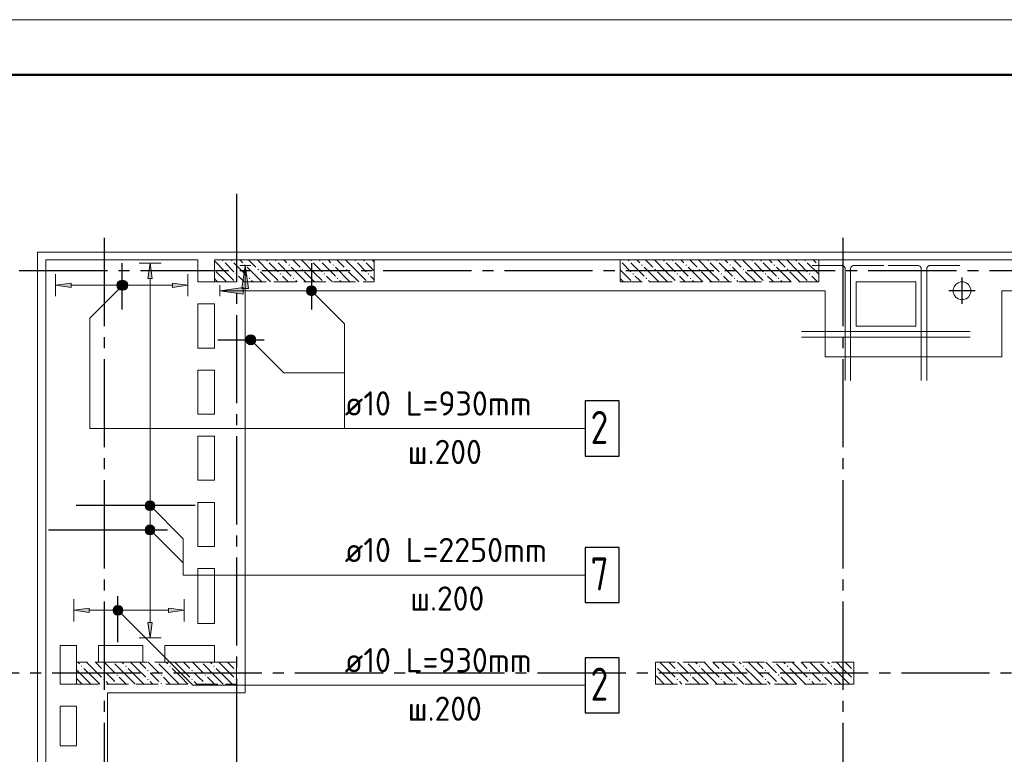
# Model space of a CAD drawing. Header units: millimetres. Extents: x 0 to 43617, y 0 to 59400.
# Tile 20 of 24: x 7158 to 16087, y 52733 to 59400. Entities that reach past the tile are written whole.
import ezdxf

# ---------------------------------------------------------------- set-up
doc = ezdxf.new("R2010")
doc.units = ezdxf.units.MM
doc.linetypes.add('______2', pattern=[270, 200, -70])
doc.linetypes.add('______5', pattern=[1100, 800, -100, 100, -100])
for name, color, linetype, lineweight in [('Standard', 7, 'Continuous', 25), ('ЖБ Перекрытие верхний уровень', 7, 'Continuous', 35), ('ЖБ Пилон', 7, 'Continuous', 35), ('Обрамление проемов стержнями', 7, 'Continuous', 25), ('Оси', 40, '______5', 18), ('Позиционная метка линия выноска', 7, 'Continuous', 13), ('Позиционная метка номер позиции', 7, 'Continuous', 13)]:
    doc.layers.add(name, color=color, linetype=linetype, lineweight=lineweight)
doc.layers.add('Обрамление П-обр. равн.', color=7, linetype='Continuous', lineweight=25, true_color=0x5f1e0f)
doc.styles.add('ISOCPEUR', font='txt')

msp = doc.modelspace()

# ---------------------------------------------------------------- hatches: boundary and pattern name
at = {"layer": 'ЖБ Пилон', "linetype": 'Continuous', "lineweight": 18, "transparency": 33554687}
for points in [[(8994.5, 57213.1), (9001, 57219.6), (9007.5, 57213.1), (9001, 57206.6)], [(9074.5, 57213.1), (9081, 57219.6), (9087.5, 57213.1), (9081, 57206.6)], [(9194.5, 57173.1), (9201, 57179.6), (9207.5, 57173.1), (9201, 57166.6)], [(9394.5, 57213.1), (9401, 57219.6), (9407.5, 57213.1), (9401, 57206.6)], [(9474.5, 57213.1), (9481, 57219.6), (9487.5, 57213.1), (9481, 57206.6)], [(9594.5, 57173.1), (9601, 57179.6), (9607.5, 57173.1), (9601, 57166.6)], [(9794.5, 57213.1), (9801, 57219.6), (9807.5, 57213.1), (9801, 57206.6)], [(9874.5, 57213.1), (9881, 57219.6), (9887.5, 57213.1), (9881, 57206.6)], [(9994.5, 57173.1), (10001, 57179.6), (10007.5, 57173.1), (10001, 57166.6)], [(10194.5, 57213.1), (10201, 57219.6), (10207.5, 57213.1), (10201, 57206.6)], [(10274.5, 57213.1), (10281, 57219.6), (10287.5, 57213.1), (10281, 57206.6)], [(12604, 57216.6), (12607.5, 57213.1), (12604, 57209.7)], [(12674.5, 57213.1), (12681, 57219.6), (12687.5, 57213.1), (12681, 57206.6)], [(12794.5, 57173.1), (12801, 57179.6), (12807.5, 57173.1), (12801, 57166.6)], [(12994.5, 57213.1), (13001, 57219.6), (13007.5, 57213.1), (13001, 57206.6)], [(13074.5, 57213.1), (13081, 57219.6), (13087.5, 57213.1), (13081, 57206.6)], [(13194.5, 57173.1), (13201, 57179.6), (13207.5, 57173.1), (13201, 57166.6)], [(13394.5, 57213.1), (13401, 57219.6), (13407.5, 57213.1), (13401, 57206.6)], [(13474.5, 57213.1), (13481, 57219.6), (13487.5, 57213.1), (13481, 57206.6)], [(13594.5, 57173.1), (13601, 57179.6), (13607.5, 57173.1), (13601, 57166.6)], [(13794.5, 57213.1), (13801, 57219.6), (13807.5, 57213.1), (13801, 57206.6)], [(13874.5, 57213.1), (13881, 57219.6), (13887.5, 57213.1), (13881, 57206.6)], [(13994.5, 57173.1), (14001, 57179.6), (14007.5, 57173.1), (14001, 57166.6)], [(14194.5, 57213.1), (14201, 57219.6), (14207.5, 57213.1), (14201, 57206.6)], [(14274.5, 57213.1), (14281, 57219.6), (14287.5, 57213.1), (14281, 57206.6)], [(14394.5, 57173.1), (14401, 57179.6), (14404, 57176.6), (14404, 57169.7), (14401, 57166.6)], [(8924, 57136.6), (8927.5, 57133.1), (8924, 57129.7)], [(9114.5, 57093.1), (9121, 57099.6), (9127.5, 57093.1), (9121, 57086.6)], [(9234.5, 57053.1), (9241, 57059.6), (9247.4, 57053.1), (9241, 57046.6)], [(9314.5, 57133.1), (9321, 57139.6), (9327.5, 57133.1), (9321, 57126.6)], [(9514.5, 57093.1), (9521, 57099.6), (9527.5, 57093.1), (9521, 57086.6)], [(9634.5, 57053.1), (9641, 57059.6), (9647.4, 57053.1), (9641, 57046.6)], [(9714.5, 57133.1), (9721, 57139.6), (9727.5, 57133.1), (9721, 57126.6)], [(9914.5, 57093.1), (9921, 57099.6), (9927.5, 57093.1), (9921, 57086.6)], [(10034.5, 57053.1), (10041, 57059.6), (10047.4, 57053.1), (10041, 57046.6)], [(10114.5, 57133.1), (10121, 57139.6), (10127.5, 57133.1), (10121, 57126.6)], [(10314.5, 57093.1), (10321, 57099.6), (10327.5, 57093.1), (10321, 57086.6)], [(12714.5, 57093.1), (12721, 57099.6), (12727.5, 57093.1), (12721, 57086.6)], [(12834.5, 57053.1), (12841, 57059.6), (12847.4, 57053.1), (12841, 57046.6)], [(12914.5, 57133.1), (12921, 57139.6), (12927.5, 57133.1), (12921, 57126.6)], [(13114.5, 57093.1), (13121, 57099.6), (13127.5, 57093.1), (13121, 57086.6)], [(13234.5, 57053.1), (13241, 57059.6), (13247.4, 57053.1), (13241, 57046.6)], [(13314.5, 57133.1), (13321, 57139.6), (13327.5, 57133.1), (13321, 57126.6)], [(13514.5, 57093.1), (13521, 57099.6), (13527.5, 57093.1), (13521, 57086.6)], [(13634.5, 57053.1), (13641, 57059.6), (13647.4, 57053.1), (13641, 57046.6)], [(13714.5, 57133.1), (13721, 57139.6), (13727.5, 57133.1), (13721, 57126.6)], [(13914.5, 57093.1), (13921, 57099.6), (13927.5, 57093.1), (13921, 57086.6)], [(14034.5, 57053.1), (14041, 57059.6), (14047.4, 57053.1), (14041, 57046.6)], [(14114.5, 57133.1), (14121, 57139.6), (14127.5, 57133.1), (14121, 57126.6)], [(14314.5, 57093.1), (14321, 57099.6), (14327.5, 57093.1), (14321, 57086.6)], [(7714.5, 53533.1), (7721, 53539.6), (7727.5, 53533.1), (7721, 53526.6)], [(7914.5, 53493.1), (7921, 53499.6), (7927.5, 53493.1), (7921, 53486.6)], [(8004.3, 53570), (8001, 53566.6), (7997.6, 53570)], [(8114.5, 53533.1), (8121, 53539.6), (8127.5, 53533.1), (8121, 53526.6)], [(8314.5, 53493.1), (8321, 53499.6), (8327.5, 53493.1), (8321, 53486.6)], [(8404.3, 53570), (8401, 53566.6), (8397.6, 53570)], [(8514.5, 53533.1), (8521, 53539.6), (8527.5, 53533.1), (8521, 53526.6)], [(8714.5, 53493.1), (8721, 53499.6), (8727.5, 53493.1), (8721, 53486.6)], [(8804.3, 53570), (8801, 53566.6), (8797.6, 53570)], [(8914.5, 53533.1), (8921, 53539.6), (8927.5, 53533.1), (8921, 53526.6)], [(9114.5, 53493.1), (9121, 53499.6), (9124, 53496.6), (9124, 53489.7), (9121, 53486.6)], [(12924, 53536.6), (12927.5, 53533.1), (12924, 53529.7)], [(13114.5, 53493.1), (13121, 53499.6), (13127.5, 53493.1), (13121, 53486.6)], [(13204.3, 53570), (13201, 53566.6), (13197.6, 53570)], [(13314.5, 53533.1), (13321, 53539.6), (13327.5, 53533.1), (13321, 53526.6)], [(13514.5, 53493.1), (13521, 53499.6), (13527.5, 53493.1), (13521, 53486.6)], [(13604.3, 53570), (13601, 53566.6), (13597.6, 53570)], [(13714.5, 53533.1), (13721, 53539.6), (13727.5, 53533.1), (13721, 53526.6)], [(13914.5, 53493.1), (13921, 53499.6), (13927.5, 53493.1), (13921, 53486.6)], [(14004.3, 53570), (14001, 53566.6), (13997.6, 53570)], [(14114.5, 53533.1), (14121, 53539.6), (14127.5, 53533.1), (14121, 53526.6)], [(14314.5, 53493.1), (14321, 53499.6), (14327.5, 53493.1), (14321, 53486.6)], [(14404.3, 53570), (14401, 53566.6), (14397.6, 53570)], [(14514.5, 53533.1), (14521, 53539.6), (14527.5, 53533.1), (14521, 53526.6)], [(14714.5, 53493.1), (14721, 53499.6), (14724, 53496.6), (14724, 53489.7), (14721, 53486.6)], [(7914.5, 53413.1), (7921, 53419.6), (7927.5, 53413.1), (7921, 53406.6)], [(8034.5, 53453.1), (8041, 53459.6), (8047.4, 53453.1), (8041, 53446.6)], [(8314.5, 53413.1), (8321, 53419.6), (8327.5, 53413.1), (8321, 53406.6)], [(8434.5, 53453.1), (8441, 53459.6), (8447.4, 53453.1), (8441, 53446.6)], [(8714.5, 53413.1), (8721, 53419.6), (8727.5, 53413.1), (8721, 53406.6)], [(8834.5, 53453.1), (8841, 53459.6), (8847.4, 53453.1), (8841, 53446.6)], [(9114.5, 53413.1), (9121, 53419.6), (9124, 53416.6), (9124, 53409.7), (9121, 53406.6)], [(13114.5, 53413.1), (13121, 53419.6), (13127.5, 53413.1), (13121, 53406.6)], [(13234.5, 53453.1), (13241, 53459.6), (13247.4, 53453.1), (13241, 53446.6)], [(13514.5, 53413.1), (13521, 53419.6), (13527.5, 53413.1), (13521, 53406.6)], [(13634.5, 53453.1), (13641, 53459.6), (13647.4, 53453.1), (13641, 53446.6)], [(13914.5, 53413.1), (13921, 53419.6), (13927.5, 53413.1), (13921, 53406.6)], [(14034.5, 53453.1), (14041, 53459.6), (14047.4, 53453.1), (14041, 53446.6)], [(14314.5, 53413.1), (14321, 53419.6), (14327.5, 53413.1), (14321, 53406.6)], [(14434.5, 53453.1), (14441, 53459.6), (14447.4, 53453.1), (14441, 53446.6)], [(14714.5, 53413.1), (14721, 53419.6), (14724, 53416.6), (14724, 53409.7), (14721, 53406.6)], [(8034.5, 53373.1), (8041, 53379.6), (8047.4, 53373.1), (8044.3, 53370), (8037.6, 53370)], [(8434.5, 53373.1), (8441, 53379.6), (8447.4, 53373.1), (8444.3, 53370), (8437.6, 53370)], [(8834.5, 53373.1), (8841, 53379.6), (8847.4, 53373.1), (8844.3, 53370), (8837.6, 53370)], [(13234.5, 53373.1), (13241, 53379.6), (13247.4, 53373.1), (13244.3, 53370), (13237.6, 53370)], [(13634.5, 53373.1), (13641, 53379.6), (13647.4, 53373.1), (13644.3, 53370), (13637.6, 53370)], [(14034.5, 53373.1), (14041, 53379.6), (14047.4, 53373.1), (14044.3, 53370), (14037.6, 53370)], [(14434.5, 53373.1), (14441, 53379.6), (14447.4, 53373.1), (14444.3, 53370), (14437.6, 53370)]]:
    msp.add_hatch(color=7, dxfattribs=at).paths.add_polyline_path(points, flags=16)
at = {"layer": 'Обрамление П-обр. равн.', "linetype": 'Continuous', "lineweight": 13, "transparency": 33554687}
for points in [[(8360.1, 57050), (8340.1, 57190), (8320, 57050)], [(8045.3, 56967.5), (8045.3, 57012.5), (8039, 56990)], [(8045.3, 57012.5), (8061.5, 56951.3), (8061.5, 57028.7)], [(8045.3, 57012.5), (8045.3, 56967.5), (8061.5, 56951.3)], [(8061.5, 57028.7), (8084, 56945), (8084, 57035)], [(8061.5, 57028.7), (8061.5, 56951.3), (8084, 56945)], [(8084, 57035), (8084, 56945), (8106.5, 56951.3)], [(8084, 57035), (8106.5, 56951.3), (8106.5, 57028.7)], [(8106.5, 57028.7), (8106.5, 56951.3), (8122.7, 56967.5)], [(8106.5, 57028.7), (8122.7, 56967.5), (8122.7, 57012.5)], [(8122.7, 57012.5), (8122.7, 56967.5), (8129, 56990)], [(8544, 56970), (8684, 56990), (8544, 57010)], [(8295.1, 54990), (8385.1, 54990), (8378.7, 55012.5)], [(8295.1, 54990), (8378.7, 55012.5), (8301.3, 55012.5)], [(8301.3, 55012.5), (8378.7, 55012.5), (8362.6, 55028.7)], [(8301.3, 55012.5), (8362.6, 55028.7), (8317.6, 55028.7)], [(8317.6, 55028.7), (8362.6, 55028.7), (8340.1, 55035)], [(8301.3, 54967.5), (8385.1, 54990), (8295.1, 54990)], [(8301.3, 54967.5), (8378.7, 54967.5), (8385.1, 54990)], [(8317.6, 54951.3), (8378.7, 54967.5), (8301.3, 54967.5)], [(8317.6, 54951.3), (8362.6, 54951.3), (8378.7, 54967.5)], [(8362.6, 54951.3), (8317.6, 54951.3), (8340.1, 54945)], [(8010.3, 54017.5), (8010.3, 54062.5), (8004, 54040)], [(8010.3, 54062.5), (8026.5, 54001.3), (8026.5, 54078.7)], [(8010.3, 54062.5), (8010.3, 54017.5), (8026.5, 54001.3)], [(8026.5, 54078.7), (8049, 53995), (8049, 54085)], [(8026.5, 54078.7), (8026.5, 54001.3), (8049, 53995)], [(8049, 54085), (8049, 53995), (8071.5, 54001.3)], [(8049, 54085), (8071.5, 54001.3), (8071.5, 54078.7)], [(8071.5, 54078.7), (8071.5, 54001.3), (8087.7, 54017.5)], [(8071.5, 54078.7), (8087.7, 54017.5), (8087.7, 54062.5)], [(8087.7, 54062.5), (8087.7, 54017.5), (8094, 54040)], [(8509, 54020), (8649, 54040), (8509, 54060)]]:
    msp.add_hatch(color=7, dxfattribs=at).paths.add_polyline_path(points)
for points in [[(7624, 56970), (7484, 56990), (7624, 57010)], [(7789, 54020), (7649, 54040), (7789, 54060)], [(8360.1, 53930), (8340.1, 53790), (8320, 53930)]]:
    msp.add_hatch(color=7, dxfattribs=at).paths.add_polyline_path(points, flags=16)
at = {"layer": 'Позиционная метка линия выноска', "linetype": 'Continuous', "lineweight": 13, "transparency": 33554687}
msp.add_hatch(color=7, dxfattribs=at).paths.add_polyline_path([(9174, 56960), (9204, 57170), (9234, 56960)], flags=16)
msp.add_hatch(color=7, dxfattribs=at).paths.add_polyline_path([(9184, 56970), (8974, 56940), (9184, 56910)])
at = {"layer": 'Позиционная метка номер позиции', "linetype": 'Continuous', "lineweight": 13, "transparency": 33554687}
for points in [[(8125.8, 56958.2), (8062.2, 57021.8), (8050.7, 57001.5)], [(8125.8, 56958.2), (8050.7, 57001.5), (8105.5, 56946.7)], [(8105.5, 56946.7), (8050.7, 57001.5), (8050.7, 56978.6)], [(8105.5, 56946.7), (8050.7, 56978.6), (8082.6, 56946.7)], [(8082.6, 56946.7), (8050.7, 56978.6), (8062.2, 56958.2)], [(8137.3, 56978.6), (8082.6, 57033.3), (8062.2, 57021.8)], [(8137.3, 56978.6), (8062.2, 57021.8), (8125.8, 56958.2)], [(8137.3, 57001.5), (8105.5, 57033.3), (8082.6, 57033.3)], [(8137.3, 57001.5), (8082.6, 57033.3), (8137.3, 56978.6)], [(8105.5, 57033.3), (8137.3, 57001.5), (8125.8, 57021.8)], [(9760.7, 56951.5), (9792.5, 56983.3), (9772.2, 56971.8)], [(9792.5, 56983.3), (9760.7, 56951.5), (9760.7, 56928.6)], [(9792.5, 56983.3), (9760.7, 56928.6), (9815.5, 56983.3)], [(9815.5, 56983.3), (9760.7, 56928.6), (9772.2, 56908.2)], [(9815.5, 56983.3), (9772.2, 56908.2), (9835.8, 56971.8)], [(9835.8, 56971.8), (9772.2, 56908.2), (9792.5, 56896.7)], [(9835.8, 56971.8), (9792.5, 56896.7), (9847.3, 56951.5)], [(9847.3, 56951.5), (9792.5, 56896.7), (9815.5, 56896.7)], [(9847.3, 56951.5), (9815.5, 56896.7), (9847.3, 56928.6)], [(9847.3, 56928.6), (9815.5, 56896.7), (9835.8, 56908.2)], [(9210.7, 56506.5), (9242.5, 56538.3), (9222.2, 56526.8)], [(9242.5, 56538.3), (9210.7, 56506.5), (9210.7, 56483.6)], [(9242.5, 56538.3), (9210.7, 56483.6), (9265.4, 56538.3)], [(9265.4, 56538.3), (9210.7, 56483.6), (9222.2, 56463.2)], [(9265.4, 56538.3), (9222.2, 56463.2), (9285.8, 56526.8)], [(9285.8, 56526.8), (9222.2, 56463.2), (9242.5, 56451.7)], [(9285.8, 56526.8), (9242.5, 56451.7), (9297.3, 56506.5)], [(9297.3, 56506.5), (9242.5, 56451.7), (9265.4, 56451.7)], [(9297.3, 56506.5), (9265.4, 56451.7), (9297.3, 56483.6)], [(9297.3, 56483.6), (9265.4, 56451.7), (9285.8, 56463.2)], [(8296.8, 55001.5), (8328.6, 55033.3), (8308.2, 55021.8)], [(8328.6, 55033.3), (8296.8, 55001.5), (8296.8, 54978.6)], [(8328.6, 55033.3), (8296.8, 54978.6), (8351.5, 55033.3)], [(8351.5, 55033.3), (8296.8, 54978.6), (8308.2, 54958.2)], [(8351.5, 55033.3), (8308.2, 54958.2), (8371.9, 55021.8)], [(8371.9, 55021.8), (8308.2, 54958.2), (8328.6, 54946.7)], [(8371.9, 55021.8), (8328.6, 54946.7), (8383.3, 55001.5)], [(8383.3, 55001.5), (8328.6, 54946.7), (8351.5, 54946.7)], [(8383.3, 55001.5), (8351.5, 54946.7), (8383.3, 54978.6)], [(8383.3, 54978.6), (8351.5, 54946.7), (8371.9, 54958.2)], [(8296.8, 54781.5), (8328.6, 54813.3), (8308.2, 54801.8)], [(8328.6, 54813.3), (8296.8, 54781.5), (8296.8, 54758.6)], [(8328.6, 54813.3), (8296.8, 54758.6), (8351.5, 54813.3)], [(8351.5, 54813.3), (8296.8, 54758.6), (8308.2, 54738.2)], [(8351.5, 54813.3), (8308.2, 54738.2), (8371.9, 54801.8)], [(8371.9, 54801.8), (8308.2, 54738.2), (8328.6, 54726.7)], [(8371.9, 54801.8), (8328.6, 54726.7), (8383.3, 54781.5)], [(8383.3, 54781.5), (8328.6, 54726.7), (8351.5, 54726.7)], [(8383.3, 54781.5), (8351.5, 54726.7), (8383.3, 54758.6)], [(8383.3, 54758.6), (8351.5, 54726.7), (8371.9, 54738.2)], [(8005.7, 54051.5), (8037.5, 54083.3), (8017.2, 54071.8)], [(8037.5, 54083.3), (8005.7, 54051.5), (8005.7, 54028.6)], [(8037.5, 54083.3), (8005.7, 54028.6), (8060.4, 54083.3)], [(8060.4, 54083.3), (8005.7, 54028.6), (8017.2, 54008.2)], [(8060.4, 54083.3), (8017.2, 54008.2), (8080.8, 54071.8)], [(8080.8, 54071.8), (8017.2, 54008.2), (8037.5, 53996.7)], [(8080.8, 54071.8), (8037.5, 53996.7), (8092.3, 54051.5)], [(8092.3, 54051.5), (8037.5, 53996.7), (8060.4, 53996.7)], [(8092.3, 54051.5), (8060.4, 53996.7), (8092.3, 54028.6)], [(8092.3, 54028.6), (8060.4, 53996.7), (8080.8, 54008.2)]]:
    msp.add_hatch(color=7, dxfattribs=at).paths.add_polyline_path(points)

# ---------------------------------------------------------------- linework, layer by layer
at = {"layer": 'Standard', "color": 8, "linetype": '______5', "lineweight": -3, "transparency": 33554687}
for p, q in [((15704.2, 56820.5), (15704.2, 57059.5)), ((15823.7, 56940), (15584.6, 56940))]:
    msp.add_line(p, q, dxfattribs=at)
at = {"layer": 'Standard', "color": 7, "linetype": 'Continuous', "lineweight": 13, "transparency": 33554687}
msp.add_lwpolyline([(0, 0), (42000, 0), (42000, 59400), (0, 59400), (0, 0)], close=True, dxfattribs=at)
at = {"layer": 'Standard', "color": 7, "linetype": 'Continuous', "lineweight": 50, "transparency": 33554687}
msp.add_lwpolyline([(2000, 58900), (41500, 58900), (41500, 500), (2000, 500), (2000, 58900)], close=True, dxfattribs=at)
at = {"layer": 'Standard', "color": 254, "linetype": 'Continuous', "lineweight": 13, "true_color": 0xc4c4ff, "transparency": 33554687}
msp.add_lwpolyline([(7319, 10025), (33145, 10025), (33145, 57291), (7319, 57291), (7319, 10025)], dxfattribs=at)
at = {"layer": 'ЖБ Перекрытие верхний уровень', "color": 7, "linetype": 'Continuous', "lineweight": 18, "transparency": 33554687}
for p, q in [((8774, 57220), (7394, 57220)), ((7394, 57220), (7394, 33070)), ((8774, 57020), (8774, 57220)), ((22354, 57220), (8924, 57220)), ((8924, 57220), (8924, 57020)), ((8924, 57020), (8774, 57020)), ((15283.8, 57019.8), (14743.8, 57019.8)), ((14743.8, 57019.8), (14743.8, 56619.8)), ((15283.8, 56619.8), (15283.8, 57019.8)), ((15632.3, 56976.6), (15624.5, 56952.6)), ((15647.1, 56997), (15632.3, 56976.6)), ((15667.5, 57011.9), (15647.1, 56997)), ((15691.5, 57019.7), (15667.5, 57011.9)), ((15716.8, 57019.7), (15691.5, 57019.7)), ((15740.8, 57011.9), (15716.8, 57019.7)), ((15761.2, 56997), (15740.8, 57011.9)), ((15776, 56976.6), (15761.2, 56997)), ((15783.8, 56952.6), (15776, 56976.6)), ((15624.5, 56952.6), (15624.5, 56927.4)), ((15624.5, 56927.4), (15632.3, 56903.4)), ((15632.3, 56903.4), (15647.1, 56883)), ((15647.1, 56883), (15667.5, 56868.1)), ((15740.8, 56868.1), (15761.2, 56883)), ((15761.2, 56883), (15776, 56903.4)), ((15776, 56903.4), (15783.8, 56927.4)), ((15783.8, 56927.4), (15783.8, 56952.6)), ((8774, 56420), (8774, 56820)), ((8774, 56820), (8924, 56820)), ((8924, 56820), (8924, 56420)), ((15667.5, 56868.1), (15691.5, 56860.3)), ((15691.5, 56860.3), (15716.8, 56860.3)), ((15716.8, 56860.3), (15740.8, 56868.1)), ((14743.8, 56619.8), (15283.8, 56619.8)), ((8924, 56420), (8774, 56420)), ((8774, 55820), (8774, 56220)), ((8774, 56220), (8924, 56220)), ((8924, 56220), (8924, 55820)), ((8924, 55820), (8774, 55820)), ((8774, 55220), (8774, 55620)), ((8774, 55620), (8924, 55620)), ((8924, 55620), (8924, 55220)), ((8924, 55220), (8774, 55220)), ((8774, 54620), (8774, 55020)), ((8774, 55020), (8924, 55020)), ((8924, 55020), (8924, 54620)), ((8924, 54620), (8774, 54620)), ((8774, 53920), (8774, 54420)), ((8774, 54420), (8924, 54420)), ((8924, 54420), (8924, 53920)), ((8924, 53920), (8774, 53920)), ((7524, 53370), (7524, 53720)), ((7524, 53720), (7674, 53720)), ((7674, 53720), (7674, 53370)), ((7874, 53570), (7874, 53720)), ((7874, 53720), (8274, 53720)), ((8274, 53720), (8274, 53570)), ((8474, 53720), (8924, 53720)), ((8474, 53570), (8474, 53720)), ((8924, 53720), (8924, 53570)), ((8274, 53570), (7874, 53570)), ((8924, 53570), (8474, 53570)), ((7674, 53370), (7524, 53370)), ((7524, 52810), (7524, 53170)), ((7524, 53170), (7674, 53170)), ((7674, 53170), (7674, 52810)), ((7674, 52810), (7524, 52810))]:
    msp.add_line(p, q, dxfattribs=at)
at = {"layer": 'ЖБ Пилон', "color": 253, "linetype": '______2', "lineweight": 13, "true_color": 0xa0a0a0, "transparency": 33554687}
for p, q in [((10374, 57220), (8924, 57220)), ((8924, 57220), (8924, 57020)), ((10374, 57020), (10374, 57220)), ((14404, 57220), (12604, 57220)), ((12604, 57220), (12604, 57020)), ((14404, 57020), (14404, 57220)), ((8924, 57020), (10374, 57020)), ((12604, 57020), (14404, 57020)), ((9124, 53570), (7674, 53570)), ((7674, 53570), (7674, 53370)), ((9124, 53370), (9124, 53570)), ((14724, 53570), (12924, 53570)), ((12924, 53570), (12924, 53370)), ((14724, 53370), (14724, 53570)), ((7674, 53370), (9124, 53370)), ((12924, 53370), (14724, 53370))]:
    msp.add_line(p, q, dxfattribs=at)
at = {"layer": 'ЖБ Пилон', "color": 9, "linetype": 'Continuous', "lineweight": 18, "true_color": 0xc7c7c7, "transparency": 33554687}
for p, q in [((9021, 57113.1), (8924, 57210.1)), ((9021, 57193.1), (9101, 57113.1)), ((9101, 57193.1), (9221, 57073.1)), ((9154.1, 57220), (9181, 57193.1)), ((9341, 57033.1), (9221, 57153.1)), ((9234.1, 57220), (9301, 57153.1)), ((9421, 57113.1), (9314.1, 57220)), ((9421, 57193.1), (9501, 57113.1)), ((9501, 57193.1), (9621, 57073.1)), ((9554.1, 57220), (9581, 57193.1)), ((9741, 57033.1), (9621, 57153.1)), ((9634.1, 57220), (9701, 57153.1)), ((9821, 57113.1), (9714.1, 57220)), ((9821, 57193.1), (9901, 57113.1)), ((9901, 57193.1), (10021, 57073.1)), ((9954.1, 57220), (9981, 57193.1)), ((10141, 57033.1), (10021, 57153.1)), ((10034.1, 57220), (10101, 57153.1)), ((10221, 57113.1), (10114.1, 57220)), ((10221, 57193.1), (10301, 57113.1)), ((10301, 57193.1), (10374, 57120.1)), ((10354.1, 57220), (10374, 57200.1)), ((12621, 57193.1), (12701, 57113.1)), ((12701, 57193.1), (12821, 57073.1)), ((12754.1, 57220), (12781, 57193.1)), ((12941, 57033.1), (12821, 57153.1)), ((12834.1, 57220), (12901, 57153.1)), ((13021, 57113.1), (12914.1, 57220)), ((13021, 57193.1), (13101, 57113.1)), ((13101, 57193.1), (13221, 57073.1)), ((13154.1, 57220), (13181, 57193.1)), ((13341, 57033.1), (13221, 57153.1)), ((13234.1, 57220), (13301, 57153.1)), ((13421, 57113.1), (13314.1, 57220)), ((13421, 57193.1), (13501, 57113.1)), ((13501, 57193.1), (13621, 57073.1)), ((13554.1, 57220), (13581, 57193.1)), ((13741, 57033.1), (13621, 57153.1)), ((13634.1, 57220), (13701, 57153.1)), ((13821, 57113.1), (13714.1, 57220)), ((13821, 57193.1), (13901, 57113.1)), ((13901, 57193.1), (14021, 57073.1)), ((13954.1, 57220), (13981, 57193.1)), ((14141, 57033.1), (14021, 57153.1)), ((14034.1, 57220), (14101, 57153.1)), ((14221, 57113.1), (14114.1, 57220)), ((14221, 57193.1), (14301, 57113.1)), ((14301, 57193.1), (14404, 57090.1)), ((14354.1, 57220), (14381, 57193.1)), ((8941, 57113.1), (9021, 57033.1)), ((9021, 57113.1), (9101, 57033.1)), ((9181, 57033.1), (9141, 57073.1)), ((9341, 57113.1), (9421, 57033.1)), ((9421, 57113.1), (9501, 57033.1)), ((9581, 57033.1), (9541, 57073.1)), ((9741, 57113.1), (9821, 57033.1)), ((9821, 57113.1), (9901, 57033.1)), ((9981, 57033.1), (9941, 57073.1)), ((10141, 57113.1), (10221, 57033.1)), ((10221, 57113.1), (10301, 57033.1)), ((10374, 57040.1), (10341, 57073.1)), ((12621, 57113.1), (12604, 57130.1)), ((12621, 57113.1), (12701, 57033.1)), ((12781, 57033.1), (12741, 57073.1)), ((12941, 57113.1), (13021, 57033.1)), ((13021, 57113.1), (13101, 57033.1)), ((13181, 57033.1), (13141, 57073.1)), ((13341, 57113.1), (13421, 57033.1)), ((13421, 57113.1), (13501, 57033.1)), ((13581, 57033.1), (13541, 57073.1)), ((13741, 57113.1), (13821, 57033.1)), ((13821, 57113.1), (13901, 57033.1)), ((13981, 57033.1), (13941, 57073.1)), ((14141, 57113.1), (14221, 57033.1)), ((14221, 57113.1), (14301, 57033.1)), ((14381, 57033.1), (14341, 57073.1)), ((8941, 57033.1), (8924, 57050.1)), ((8941, 57033.1), (8954.1, 57020)), ((9021, 57033.1), (9034.1, 57020)), ((9194.1, 57020), (9181, 57033.1)), ((9260.9, 57033.1), (9274.1, 57020)), ((9341, 57033.1), (9354.1, 57020)), ((9421, 57033.1), (9434.1, 57020)), ((9594.1, 57020), (9581, 57033.1)), ((9660.9, 57033.1), (9674.1, 57020)), ((9741, 57033.1), (9754.1, 57020)), ((9821, 57033.1), (9834.1, 57020)), ((9994.1, 57020), (9981, 57033.1)), ((10060.9, 57033.1), (10074.1, 57020)), ((10141, 57033.1), (10154.1, 57020)), ((10221, 57033.1), (10234.1, 57020)), ((12604, 57050.1), (12621, 57033.1)), ((12621, 57033.1), (12634.1, 57020)), ((12794.1, 57020), (12781, 57033.1)), ((12860.9, 57033.1), (12874.1, 57020)), ((12941, 57033.1), (12954.1, 57020)), ((13021, 57033.1), (13034.1, 57020)), ((13194.1, 57020), (13181, 57033.1)), ((13260.9, 57033.1), (13274.1, 57020)), ((13341, 57033.1), (13354.1, 57020)), ((13421, 57033.1), (13434.1, 57020)), ((13594.1, 57020), (13581, 57033.1)), ((13660.9, 57033.1), (13674.1, 57020)), ((13741, 57033.1), (13754.1, 57020)), ((13821, 57033.1), (13834.1, 57020)), ((13994.1, 57020), (13981, 57033.1)), ((14060.9, 57033.1), (14074.1, 57020)), ((14141, 57033.1), (14154.1, 57020)), ((14221, 57033.1), (14234.1, 57020)), ((14394.1, 57020), (14381, 57033.1)), ((7741, 53433.1), (7674, 53500.1)), ((7684.1, 53570), (7701, 53553.1)), ((7741, 53513.1), (7821, 53433.1)), ((7821, 53513.1), (7764.1, 53570)), ((7821, 53513.1), (7901, 53433.1)), ((7844.1, 53570), (7901, 53513.1)), ((7924.1, 53570), (8021, 53473.1)), ((8141, 53433.1), (8021, 53553.1)), ((8084.1, 53570), (8101, 53553.1)), ((8141, 53513.1), (8221, 53433.1)), ((8221, 53513.1), (8164.1, 53570)), ((8221, 53513.1), (8301, 53433.1)), ((8244.1, 53570), (8301, 53513.1)), ((8324.1, 53570), (8421, 53473.1)), ((8541, 53433.1), (8421, 53553.1)), ((8484.1, 53570), (8501, 53553.1)), ((8541, 53513.1), (8621, 53433.1)), ((8621, 53513.1), (8564.1, 53570)), ((8621, 53513.1), (8701, 53433.1)), ((8644.1, 53570), (8701, 53513.1)), ((8724.1, 53570), (8821, 53473.1)), ((8941, 53433.1), (8821, 53553.1)), ((8884.1, 53570), (8901, 53553.1)), ((8941, 53513.1), (9021, 53433.1)), ((9021, 53513.1), (8964.1, 53570)), ((9021, 53513.1), (9101, 53433.1)), ((9044.1, 53570), (9101, 53513.1)), ((12941, 53513.1), (13021, 53433.1)), ((13021, 53513.1), (12964.1, 53570)), ((13021, 53513.1), (13101, 53433.1)), ((13044.1, 53570), (13101, 53513.1)), ((13124.1, 53570), (13221, 53473.1)), ((13341, 53433.1), (13221, 53553.1)), ((13284.1, 53570), (13301, 53553.1)), ((13341, 53513.1), (13421, 53433.1)), ((13421, 53513.1), (13364.1, 53570)), ((13421, 53513.1), (13501, 53433.1)), ((13444.1, 53570), (13501, 53513.1)), ((13524.1, 53570), (13621, 53473.1)), ((13741, 53433.1), (13621, 53553.1)), ((13684.1, 53570), (13701, 53553.1)), ((13741, 53513.1), (13821, 53433.1)), ((13821, 53513.1), (13764.1, 53570)), ((13821, 53513.1), (13901, 53433.1)), ((13844.1, 53570), (13901, 53513.1)), ((13924.1, 53570), (14021, 53473.1)), ((14141, 53433.1), (14021, 53553.1)), ((14084.1, 53570), (14101, 53553.1)), ((14141, 53513.1), (14221, 53433.1)), ((14221, 53513.1), (14164.1, 53570)), ((14221, 53513.1), (14301, 53433.1)), ((14244.1, 53570), (14301, 53513.1)), ((14324.1, 53570), (14421, 53473.1)), ((14541, 53433.1), (14421, 53553.1)), ((14484.1, 53570), (14501, 53553.1)), ((14541, 53513.1), (14621, 53433.1)), ((14621, 53513.1), (14564.1, 53570)), ((14621, 53513.1), (14701, 53433.1)), ((14644.1, 53570), (14701, 53513.1)), ((7674, 53420.1), (7724.1, 53370)), ((7741, 53433.1), (7804.1, 53370)), ((7821, 53433.1), (7884.1, 53370)), ((7981, 53433.1), (7941, 53473.1)), ((8021, 53393.1), (7981, 53433.1)), ((8060.9, 53433.1), (8124.1, 53370)), ((8141, 53433.1), (8204.1, 53370)), ((8221, 53433.1), (8284.1, 53370)), ((8381, 53433.1), (8341, 53473.1)), ((8421, 53393.1), (8381, 53433.1)), ((8460.9, 53433.1), (8524.1, 53370)), ((8541, 53433.1), (8604.1, 53370)), ((8621, 53433.1), (8684.1, 53370)), ((8781, 53433.1), (8741, 53473.1)), ((8821, 53393.1), (8781, 53433.1)), ((8860.9, 53433.1), (8924.1, 53370)), ((8941, 53433.1), (9004.1, 53370)), ((9021, 53433.1), (9084.1, 53370)), ((12941, 53433.1), (12924, 53450.1)), ((12941, 53433.1), (13004.1, 53370)), ((13021, 53433.1), (13084.1, 53370)), ((13181, 53433.1), (13141, 53473.1)), ((13221, 53393.1), (13181, 53433.1)), ((13260.9, 53433.1), (13324.1, 53370)), ((13341, 53433.1), (13404.1, 53370)), ((13421, 53433.1), (13484.1, 53370)), ((13581, 53433.1), (13541, 53473.1)), ((13621, 53393.1), (13581, 53433.1)), ((13660.9, 53433.1), (13724.1, 53370)), ((13741, 53433.1), (13804.1, 53370)), ((13821, 53433.1), (13884.1, 53370)), ((13981, 53433.1), (13941, 53473.1)), ((14021, 53393.1), (13981, 53433.1)), ((14060.9, 53433.1), (14124.1, 53370)), ((14141, 53433.1), (14204.1, 53370)), ((14221, 53433.1), (14284.1, 53370)), ((14381, 53433.1), (14341, 53473.1)), ((14421, 53393.1), (14381, 53433.1)), ((14460.9, 53433.1), (14524.1, 53370)), ((14541, 53433.1), (14604.1, 53370)), ((14621, 53433.1), (14684.1, 53370)), ((7941, 53393.1), (7964.1, 53370)), ((8341, 53393.1), (8364.1, 53370)), ((8741, 53393.1), (8764.1, 53370)), ((12924, 53370.1), (12924.1, 53370)), ((13141, 53393.1), (13164.1, 53370)), ((13541, 53393.1), (13564.1, 53370)), ((13941, 53393.1), (13964.1, 53370)), ((14341, 53393.1), (14364.1, 53370))]:
    msp.add_line(p, q, dxfattribs=at)
at = {"layer": 'Обрамление П-обр. равн.', "color": 7, "linetype": 'Continuous', "lineweight": 25, "transparency": 33554687}
for p, q in [((8084, 57190), (8084, 56770)), ((9804, 57190), (9804, 56770)), ((8954, 56495), (9374, 56495)), ((8749, 54990), (7669, 54990)), ((7419, 54770), (8499, 54770)), ((8049, 53750), (8049, 54170))]:
    msp.add_line(p, q, dxfattribs=at)
at = {"layer": 'Обрамление П-обр. равн.', "color": 251, "linetype": 'Continuous', "lineweight": 13, "true_color": 0x494949, "transparency": 33554687}
for p, q in [((8340.1, 57190), (8240.1, 57190)), ((8340.1, 57190), (8320, 57050)), ((8360.1, 57050), (8340.1, 57190)), ((8340.1, 57190), (8440.1, 57190)), ((8340.1, 57190), (8340.1, 57190)), ((7484, 56990), (7484, 57090)), ((8684, 56990), (8684, 57090)), ((7484, 56990), (7624, 57010)), ((7624, 56970), (7484, 56990)), ((7484, 56990), (7484, 56890)), ((7484, 56990), (7484, 56990)), ((7624, 57010), (7624, 56970)), ((7624, 56990), (8054, 56990)), ((8084, 57035), (8084, 57035)), ((8114, 56990), (8544, 56990)), ((8320, 57050), (8360.1, 57050)), ((8340.1, 55020), (8340.1, 57050)), ((8684, 56990), (8544, 57010)), ((8544, 57010), (8544, 56970)), ((8544, 56970), (8684, 56990)), ((8684, 56990), (8684, 56890)), ((8684, 56990), (8684, 56990)), ((8084, 56945), (8084, 56945)), ((8295.1, 54990), (8295.1, 54990)), ((8340.1, 53930), (8340.1, 54960)), ((8385.1, 54990), (8385.1, 54990)), ((7649, 54040), (7649, 54140)), ((8649, 54040), (8649, 54140)), ((7649, 54040), (7789, 54060)), ((7789, 54020), (7649, 54040)), ((7649, 54040), (7649, 53940)), ((7649, 54040), (7649, 54040)), ((7789, 54060), (7789, 54020)), ((7789, 54040), (8019, 54040)), ((8049, 54085), (8049, 54085)), ((8079, 54040), (8509, 54040)), ((8649, 54040), (8509, 54060)), ((8509, 54060), (8509, 54020)), ((8509, 54020), (8649, 54040)), ((8649, 54040), (8649, 53940)), ((8649, 54040), (8649, 54040)), ((8049, 53995), (8049, 53995)), ((8340.1, 53790), (8320, 53930)), ((8320, 53930), (8360.1, 53930)), ((8360.1, 53930), (8340.1, 53790)), ((8340.1, 53790), (8240.1, 53790)), ((8340.1, 53790), (8440.1, 53790)), ((8340.1, 53790), (8340.1, 53790))]:
    msp.add_line(p, q, dxfattribs=at)
at = {"layer": 'Обрамление П-обр. равн.', "color": 7, "linetype": 'Continuous', "lineweight": 13, "transparency": 33554687}
for p, q in [((10085.5, 55690), (12127.5, 55690)), ((10085.5, 54360), (12171.5, 54360)), ((10085.5, 53360), (12127.5, 53360))]:
    msp.add_line(p, q, dxfattribs=at)
at = {"layer": 'Обрамление П-обр. равн.', "color": 7, "linetype": 'Continuous', "lineweight": 25, "transparency": 33554687}
for points in [[(12285.5, 55440), (12595.5, 55440), (12595.5, 55940), (12285.5, 55940), (12285.5, 55440)], [(12285.5, 54110), (12595.5, 54110), (12595.5, 54610), (12285.5, 54610), (12285.5, 54110)], [(12285.5, 53110), (12595.5, 53110), (12595.5, 53610), (12285.5, 53610), (12285.5, 53110)]]:
    msp.add_lwpolyline(points, dxfattribs=at)
at = {"layer": 'Обрамление П-обр. равн.', "color": 251, "linetype": 'Continuous', "lineweight": 13, "true_color": 0x494949, "transparency": 33554687}
for centre in [(8084, 56990), (8340.1, 54990), (8049, 54040)]:
    msp.add_circle(centre, 45, dxfattribs=at)
at = {"layer": 'Обрамление проемов стержнями', "color": 7, "linetype": 'Continuous', "lineweight": 18, "transparency": 33554687}
for p, q in [((14248.8, 56569.8), (15778.8, 56569.8)), ((14248.8, 56569.8), (15778.8, 56569.8)), ((14248.8, 56519.8), (15778.8, 56519.8)), ((14248.8, 56519.8), (15778.8, 56519.8))]:
    msp.add_line(p, q, dxfattribs=at)
for points in [[(14644, 56124.8), (14644, 57141.3), (14643.3, 57146.6), (14641.5, 57152.1), (14638.6, 57157.1), (14635.2, 57161.2), (14631.1, 57164.7), (14626.1, 57167.5), (14620.6, 57169.3), (14615.3, 57170), (14344, 57170)], [(14644, 56124.8), (14644, 57141.3), (14643.3, 57146.6), (14641.5, 57152.1), (14638.6, 57157.1), (14635.2, 57161.2), (14631.1, 57164.7), (14626.1, 57167.5), (14620.6, 57169.3), (14615.3, 57170), (14344, 57170)], [(14644, 56124.8), (14644, 57141.3), (14643.3, 57146.6), (14641.5, 57152.1), (14638.6, 57157.1), (14635.2, 57161.2), (14631.1, 57164.7), (14626.1, 57167.5), (14620.6, 57169.3), (14615.3, 57170), (14344, 57170)], [(14644, 56124.8), (14644, 57141.3), (14643.3, 57146.6), (14641.5, 57152.1), (14638.6, 57157.1), (14635.2, 57161.2), (14631.1, 57164.7), (14626.1, 57167.5), (14620.6, 57169.3), (14615.3, 57170), (14344, 57170)], [(14694, 56124.8), (14694, 57141.3), (14694.7, 57146.6), (14696.5, 57152.1), (14699.4, 57157.1), (14702.8, 57161.2), (14706.9, 57164.7), (14711.9, 57167.5), (14717.4, 57169.3), (14722.7, 57170), (14994, 57170)], [(14694, 56124.8), (14694, 57141.3), (14694.7, 57146.6), (14696.5, 57152.1), (14699.4, 57157.1), (14702.8, 57161.2), (14706.9, 57164.7), (14711.9, 57167.5), (14717.4, 57169.3), (14722.7, 57170), (14994, 57170)], [(14694, 56124.8), (14694, 57141.3), (14694.7, 57146.6), (14696.5, 57152.1), (14699.4, 57157.1), (14702.8, 57161.2), (14706.9, 57164.7), (14711.9, 57167.5), (14717.4, 57169.3), (14722.7, 57170), (14994, 57170)], [(14694, 56124.8), (14694, 57141.3), (14694.7, 57146.6), (14696.5, 57152.1), (14699.4, 57157.1), (14702.8, 57161.2), (14706.9, 57164.7), (14711.9, 57167.5), (14717.4, 57169.3), (14722.7, 57170), (14994, 57170)], [(15333.9, 56124.8), (15333.9, 57141.3), (15333.1, 57146.6), (15331.3, 57152.1), (15328.5, 57157.1), (15325.1, 57161.2), (15320.9, 57164.7), (15315.9, 57167.5), (15310.5, 57169.3), (15305.2, 57170), (15033.9, 57170)], [(15333.9, 56124.8), (15333.9, 57141.3), (15333.1, 57146.6), (15331.3, 57152.1), (15328.5, 57157.1), (15325.1, 57161.2), (15320.9, 57164.7), (15315.9, 57167.5), (15310.5, 57169.3), (15305.2, 57170), (15033.9, 57170)], [(15333.9, 56124.8), (15333.9, 57141.3), (15333.1, 57146.6), (15331.3, 57152.1), (15328.5, 57157.1), (15325.1, 57161.2), (15320.9, 57164.7), (15315.9, 57167.5), (15310.5, 57169.3), (15305.2, 57170), (15033.9, 57170)], [(15333.9, 56124.8), (15333.9, 57141.3), (15333.1, 57146.6), (15331.3, 57152.1), (15328.5, 57157.1), (15325.1, 57161.2), (15320.9, 57164.7), (15315.9, 57167.5), (15310.5, 57169.3), (15305.2, 57170), (15033.9, 57170)], [(15383.8, 56124.8), (15383.8, 57141.3), (15384.6, 57146.6), (15386.4, 57152.1), (15389.2, 57157.1), (15392.6, 57161.2), (15396.7, 57164.7), (15401.8, 57167.5), (15407.2, 57169.3), (15412.5, 57170), (15683.8, 57170)], [(15383.8, 56124.8), (15383.8, 57141.3), (15384.6, 57146.6), (15386.4, 57152.1), (15389.2, 57157.1), (15392.6, 57161.2), (15396.7, 57164.7), (15401.8, 57167.5), (15407.2, 57169.3), (15412.5, 57170), (15683.8, 57170)], [(15383.8, 56124.8), (15383.8, 57141.3), (15384.6, 57146.6), (15386.4, 57152.1), (15389.2, 57157.1), (15392.6, 57161.2), (15396.7, 57164.7), (15401.8, 57167.5), (15407.2, 57169.3), (15412.5, 57170), (15683.8, 57170)], [(15383.8, 56124.8), (15383.8, 57141.3), (15384.6, 57146.6), (15386.4, 57152.1), (15389.2, 57157.1), (15392.6, 57161.2), (15396.7, 57164.7), (15401.8, 57167.5), (15407.2, 57169.3), (15412.5, 57170), (15683.8, 57170)]]:
    msp.add_lwpolyline(points, dxfattribs=at)
at = {"layer": 'Оси', "color": 8, "linetype": '______5', "lineweight": -3, "transparency": 33554687}
for p, q in [((9124, 57820), (9124, 7100)), ((7924, 57420), (7924, 7100)), ((14624, 57420), (14624, 7100)), ((23354, 57120), (4600, 57120)), ((22554, 53470), (4600, 53470))]:
    msp.add_line(p, q, dxfattribs=at)
at = {"layer": 'Позиционная метка линия выноска', "color": 251, "linetype": 'Continuous', "lineweight": 13, "true_color": 0x494949, "transparency": 33554687}
for p, q in [((9154, 57170), (9254, 57170)), ((9174, 56960), (9204, 57170)), ((9204, 57170), (9204, 57170)), ((9204, 57170), (9204, 57170)), ((9204, 57170), (9204, 57170)), ((9204, 57170), (9234, 56960)), ((8974, 56990), (8974, 56890)), ((9184, 56970), (8974, 56940)), ((9184, 56910), (9184, 56970)), ((8974, 56940), (8974, 56940)), ((8974, 56940), (8974, 56940)), ((8974, 56940), (8974, 56940)), ((8974, 56940), (9184, 56910)), ((9234, 56960), (9174, 56960)), ((9184, 56940), (9199, 56940)), ((9204, 56960), (9204, 56945))]:
    msp.add_line(p, q, dxfattribs=at)
for points in [[(9204, 57170), (9204, 53290), (7954, 53290), (7954, 49730), (9204, 49730), (9204, 42770), (7954, 42770), (7954, 39210), (9204, 39210), (9204, 32250), (7954, 32250), (7954, 29310), (9204, 29310), (9204, 22590), (7954, 22590), (7954, 21275)], [(21744, 32516.4), (21744, 42140), (18824, 42140), (18824, 40280), (17784, 40280), (17784, 42140), (15964, 42140), (15964, 43500), (16644, 43500), (16644, 44850), (16144, 44850), (16144, 50360), (17784, 50360), (17784, 52220), (18824, 52220), (18824, 50360), (21744, 50360), (21744, 56940), (16064, 56940), (16064, 56339.8), (14463.8, 56339.8), (14463.8, 56940), (8974, 56940)]]:
    msp.add_lwpolyline(points, dxfattribs=at)
at = {"layer": 'Позиционная метка номер позиции', "color": 7, "linetype": 'Continuous', "lineweight": 13, "transparency": 33554687}
for p, q in [((8062.2, 57021.8), (8062.2, 57021.8)), ((8125.8, 57021.8), (8125.8, 57021.8)), ((9772.2, 56971.8), (9772.2, 56971.8)), ((9835.8, 56971.8), (9835.8, 56971.8)), ((8062.2, 56958.2), (8062.2, 56958.2)), ((8125.8, 56958.2), (8125.8, 56958.2)), ((9772.2, 56908.2), (9772.2, 56908.2)), ((9835.8, 56908.2), (9835.8, 56908.2)), ((9222.2, 56526.8), (9222.2, 56526.8)), ((9285.8, 56526.8), (9285.8, 56526.8)), ((9222.2, 56463.2), (9222.2, 56463.2)), ((9285.8, 56463.2), (9285.8, 56463.2)), ((8308.2, 55021.8), (8308.2, 55021.8)), ((8371.9, 55021.8), (8371.9, 55021.8)), ((8308.2, 54958.2), (8308.2, 54958.2)), ((8371.9, 54958.2), (8371.9, 54958.2)), ((8308.2, 54801.8), (8308.2, 54801.8)), ((8308.2, 54738.2), (8308.2, 54738.2)), ((8371.9, 54801.8), (8371.9, 54801.8)), ((8371.9, 54738.2), (8371.9, 54738.2)), ((8017.2, 54071.8), (8017.2, 54071.8)), ((8080.8, 54071.8), (8080.8, 54071.8)), ((8017.2, 54008.2), (8017.2, 54008.2)), ((8080.8, 54008.2), (8080.8, 54008.2))]:
    msp.add_line(p, q, dxfattribs=at)
for points in [[(8094, 56990), (7794, 56690), (7794, 55690), (12285.5, 55690)], [(9804, 56940), (10104, 56640), (10104, 55690), (12285.5, 55690)], [(9254, 56495), (9554, 56195), (10104, 56195), (10104, 55690), (12285.5, 55690)], [(8340.1, 54990), (8640.1, 54690), (8640.1, 54360), (12285.5, 54360)], [(8340.1, 54770), (8640.1, 54470), (8640.1, 54360), (12285.5, 54360)], [(8049, 54040), (8729, 53360), (12285.5, 53360)]]:
    msp.add_lwpolyline(points, dxfattribs=at)
for centre in [(8094, 56990), (9804, 56940), (9254, 56495), (8340.1, 54990), (8340.1, 54770), (8049, 54040)]:
    msp.add_circle(centre, 45, dxfattribs=at)

# ---------------------------------------------------------------- texts
at = {"layer": 'Обрамление П-обр. равн.', "color": 7, "linetype": 'Continuous', "lineweight": 13, "transparency": 33554687, "attachment_point": 7, "style": 'ISOCPEUR'}
for s, insert, char_height, width in [('\\W0.96;ø10 L=930mm ', (10105.5, 55807.3), 220, 1996.291), ('\\W0.78;2', (12335.5, 55550), 300, 326.407), ('\\W0.95;ш.200 ', (10677.5, 55367.4), 220, 962.122), ('\\W0.96;ø10 L=2250mm ', (10105.5, 54477.4), 220, 2150.516), ('\\W0.78;7', (12335.5, 54220), 300, 326.407), ('\\W0.95;ш.200 ', (10699.5, 54037.4), 220, 962.122), ('\\W0.96;ø10 L=930mm ', (10105.5, 53477.4), 220, 1996.291), ('\\W0.78;2', (12335.5, 53220), 300, 326.407), ('\\W0.95;ш.200 ', (10677.5, 53037.4), 220, 962.122)]:
    msp.add_mtext(s, dxfattribs=dict(at, insert=insert, char_height=char_height, width=width))

doc.saveas('drawing.dxf')
